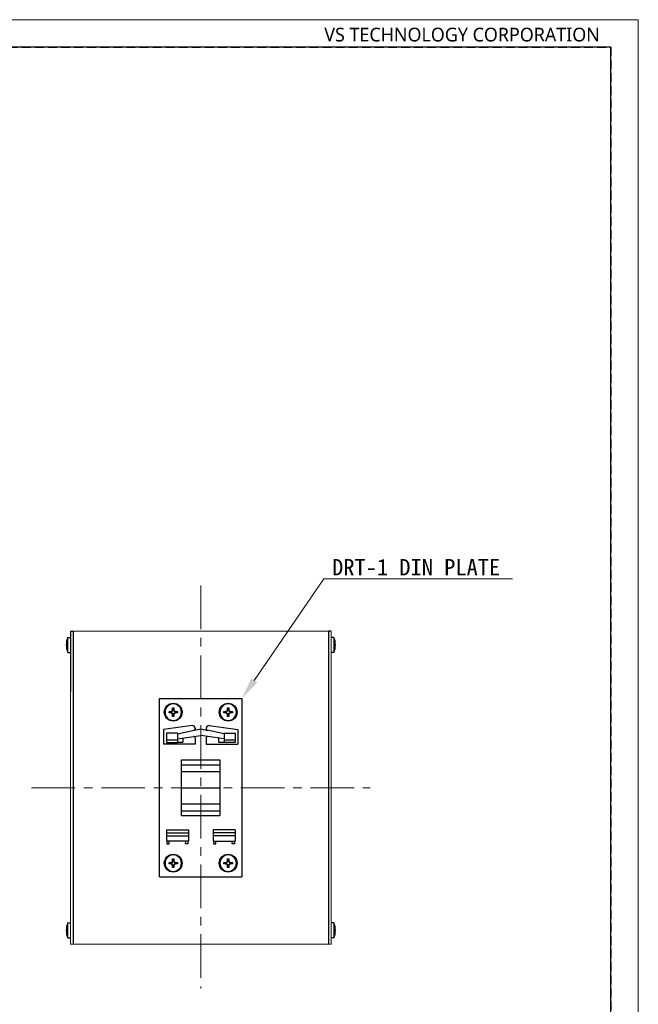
# Model space of a CAD drawing. Header units: millimetres. Extents: x 313 to 928, y 5 to 290.
# Tile 9 of 9: x 815 to 928, y 111 to 290. Entities that reach past the tile are written whole.
import ezdxf
from ezdxf import colors
from ezdxf.entities.mleader import LeaderData, LeaderLine
from ezdxf.math import Vec2, Vec3

# ---------------------------------------------------------------- set-up
doc = ezdxf.new("R2010")
doc.units = ezdxf.units.MM
doc.header["$LTSCALE"] = 0.25
doc.linetypes.add('CENTER', pattern=[50.8, 31.75, -6.35, 6.35, -6.35])
doc.linetypes.add('HIDDEN', pattern=[9.525, 6.35, -3.175])
doc.layers.add('AM_0 プロファイル（中）', color=7, linetype='Continuous')
doc.layers.add('FORM', color=7, linetype='Continuous')
for name, color, linetype, lineweight in [('CENTER', 10, 'CENTER', 15), ('DIMENSION', 6, 'Continuous', 9), ('MXB6188', 7, 'Continuous', 20), ('PANEL', 7, 'Continuous', 20), ('本体', 7, 'Continuous', 25)]:
    doc.layers.add(name, color=color, linetype=linetype, lineweight=lineweight)
doc.layers.add('EMPTY LINE', color=252, linetype='Continuous', lineweight=0, plot=False)
doc.styles.add('VS Standard', font='msgothic.ttc', dxfattribs={"height": 3})
doc.styles.add('VST_ﾒｲﾘｵ', font='meiryo.ttc', dxfattribs={"height": 2.5})

msp = doc.modelspace()

# ---------------------------------------------------------------- linework, layer by layer
for p, q in [((824.5797, 178.6198), (825.0797, 178.6198)), ((824.5797, 178.6198), (824.5797, 167.6198)), ((825.0797, 178.6198), (825.0797, 121.6171)), ((872.0797, 178.6198), (871.5797, 178.6198)), ((871.5797, 178.6198), (871.5797, 121.6171))]:
    msp.add_line(p, q)
at = {"layer": 'AM_0 プロファイル（中）'}
for p, q in [((824.0797, 177.4948), (824.5797, 177.4948)), ((824.0797, 174.7448), (824.0797, 177.4948)), ((872.5797, 177.4948), (872.0797, 177.4948)), ((872.5797, 177.4948), (872.5797, 174.7448)), ((824.0797, 174.7448), (824.5797, 174.7448)), ((872.5797, 174.7448), (872.0797, 174.7448)), ((824.0797, 125.4921), (824.5797, 125.4921)), ((824.0797, 122.7421), (824.0797, 125.4921)), ((872.5797, 125.4921), (872.0797, 125.4921)), ((872.5797, 125.4921), (872.5797, 122.7421)), ((824.0797, 122.7421), (824.5797, 122.7421)), ((872.5797, 122.7421), (872.0797, 122.7421))]:
    msp.add_line(p, q, dxfattribs=at)
for centre, start, end in [((827.7359, 176.1198), 159.390307, 200.609693), ((868.9234, 176.1198), 339.390307, 20.609693), ((827.7359, 124.1171), 159.390307, 200.609693), ((868.9234, 124.1171), 339.390307, 20.609693)]:
    msp.add_arc(centre, 3.9062, start, end, dxfattribs=at)
at = {"layer": 'CENTER'}
for p, q in [((848.3297, 186.9185), (848.3297, 113.5126)), ((817.5167, 150.1185), (879.1426, 150.1185))]:
    msp.add_line(p, q, dxfattribs=at)
at = {"layer": 'EMPTY LINE'}
for p, q in [((928, 290), (525, 290)), ((928, 5), (928, 290))]:
    msp.add_line(p, q, dxfattribs=at)
at = {"layer": 'FORM', "linetype": 'HIDDEN'}
msp.add_lwpolyline([(530, 285), (923, 285), (923, 10), (530, 10)], close=True, dxfattribs=at)
at = {"layer": 'FORM'}
msp.add_lwpolyline([(530, 285), (530, 10), (648, 10), (648, 22), (743, 22), (743, 39.5), (923, 39.5), (923, 285), (530, 285)], close=True, dxfattribs=at)
at = {"layer": 'MXB6188', "linetype": 'Continuous', "lineweight": 25, "extrusion": (-1.22465e-16, -1, 0)}
for p, q in [((842.5326, 163.9896), (842.8918, 163.9138)), ((842.8918, 163.8259), (842.5326, 163.7501)), ((842.869, 163.999), (842.8918, 163.9138)), ((842.869, 163.7407), (842.8918, 163.8259)), ((842.8918, 163.9138), (843.0298, 163.9599)), ((843.0298, 163.7798), (842.8918, 163.8259)), ((843.1479, 164.0281), (843.0298, 163.9599)), ((843.0298, 163.7798), (843.1479, 163.7116)), ((843.0628, 164.1132), (843.1479, 164.0281)), ((843.0628, 163.6265), (843.1479, 163.7116)), ((843.2162, 164.1463), (843.1479, 164.0281)), ((843.1479, 163.7116), (843.2162, 163.5934)), ((843.1771, 164.307), (843.2622, 164.2842)), ((843.1771, 163.4327), (843.2622, 163.4555)), ((843.2622, 164.2842), (843.1865, 164.6435)), ((843.1865, 163.0962), (843.2622, 163.4555)), ((843.2162, 164.1463), (843.2622, 164.2842)), ((843.2622, 163.4555), (843.2162, 163.5934)), ((843.4259, 164.6435), (843.3502, 164.2842)), ((843.4353, 164.307), (843.3502, 164.2842)), ((843.3502, 164.2842), (843.3962, 164.1463)), ((843.3962, 163.5934), (843.3502, 163.4555)), ((843.3502, 163.4555), (843.4259, 163.0962)), ((843.4353, 163.4327), (843.3502, 163.4555)), ((843.4645, 164.0281), (843.3962, 164.1463)), ((843.3962, 163.5934), (843.4645, 163.7116)), ((843.5496, 164.1132), (843.4645, 164.0281)), ((843.5826, 163.9599), (843.4645, 164.0281)), ((843.4645, 163.7116), (843.5826, 163.7798)), ((843.5496, 163.6265), (843.4645, 163.7116)), ((843.5826, 163.9599), (843.7206, 163.9138)), ((843.7206, 163.8259), (843.5826, 163.7798)), ((843.7434, 163.999), (843.7206, 163.9138)), ((843.7206, 163.9138), (844.0798, 163.9896)), ((844.0798, 163.7501), (843.7206, 163.8259)), ((843.7434, 163.7407), (843.7206, 163.8259)), ((852.5326, 163.9896), (852.8918, 163.9138)), ((852.8918, 163.8259), (852.5326, 163.7501)), ((852.869, 163.999), (852.8918, 163.9138)), ((852.869, 163.7407), (852.8918, 163.8259)), ((852.8918, 163.9138), (853.0298, 163.9599)), ((853.0298, 163.7798), (852.8918, 163.8259)), ((853.1479, 164.0281), (853.0298, 163.9599)), ((853.0298, 163.7798), (853.1479, 163.7116)), ((853.0628, 164.1132), (853.1479, 164.0281)), ((853.0628, 163.6265), (853.1479, 163.7116)), ((853.2162, 164.1463), (853.1479, 164.0281)), ((853.1479, 163.7116), (853.2162, 163.5934)), ((853.1771, 164.307), (853.2622, 164.2842)), ((853.1771, 163.4327), (853.2622, 163.4555)), ((853.2622, 164.2842), (853.1865, 164.6435)), ((853.1865, 163.0962), (853.2622, 163.4555)), ((853.2162, 164.1463), (853.2622, 164.2842)), ((853.2622, 163.4555), (853.2162, 163.5934)), ((853.4259, 164.6435), (853.3502, 164.2842)), ((853.4353, 164.307), (853.3502, 164.2842)), ((853.3502, 164.2842), (853.3962, 164.1463)), ((853.3962, 163.5934), (853.3502, 163.4555)), ((853.3502, 163.4555), (853.4259, 163.0962)), ((853.4353, 163.4327), (853.3502, 163.4555)), ((853.4645, 164.0281), (853.3962, 164.1463)), ((853.3962, 163.5934), (853.4645, 163.7116)), ((853.5496, 164.1132), (853.4645, 164.0281)), ((853.5826, 163.9599), (853.4645, 164.0281)), ((853.4645, 163.7116), (853.5826, 163.7798)), ((853.5496, 163.6265), (853.4645, 163.7116)), ((853.5826, 163.9599), (853.7206, 163.9138)), ((853.7206, 163.8259), (853.5826, 163.7798)), ((853.7434, 163.999), (853.7206, 163.9138)), ((853.7206, 163.9138), (854.0798, 163.9896)), ((854.0798, 163.7501), (853.7206, 163.8259)), ((853.7434, 163.7407), (853.7206, 163.8259)), ((842.5326, 136.4896), (842.8918, 136.4138)), ((842.8918, 136.3259), (842.5326, 136.2501)), ((842.869, 136.499), (842.8918, 136.4138)), ((842.869, 136.2407), (842.8918, 136.3259)), ((842.8918, 136.4138), (843.0298, 136.4599)), ((843.0298, 136.2798), (842.8918, 136.3259)), ((843.1479, 136.5281), (843.0298, 136.4599)), ((843.0628, 136.6132), (843.1479, 136.5281)), ((843.2162, 136.6463), (843.1479, 136.5281)), ((843.1771, 136.807), (843.2622, 136.7842)), ((843.2622, 136.7842), (843.1865, 137.1435)), ((843.2162, 136.6463), (843.2622, 136.7842)), ((843.4259, 137.1435), (843.3502, 136.7842)), ((843.4353, 136.807), (843.3502, 136.7842)), ((843.3502, 136.7842), (843.3962, 136.6463)), ((843.4645, 136.5281), (843.3962, 136.6463)), ((843.5496, 136.6132), (843.4645, 136.5281)), ((843.5826, 136.4599), (843.4645, 136.5281)), ((843.5826, 136.4599), (843.7206, 136.4138)), ((843.7206, 136.3259), (843.5826, 136.2798)), ((843.7434, 136.499), (843.7206, 136.4138)), ((843.7206, 136.4138), (844.0798, 136.4896)), ((844.0798, 136.2501), (843.7206, 136.3259)), ((843.7434, 136.2407), (843.7206, 136.3259)), ((852.5326, 136.4896), (852.8918, 136.4138)), ((852.8918, 136.3259), (852.5326, 136.2501)), ((852.869, 136.499), (852.8918, 136.4138)), ((852.869, 136.2407), (852.8918, 136.3259)), ((852.8918, 136.4138), (853.0298, 136.4599)), ((853.0298, 136.2798), (852.8918, 136.3259)), ((853.1479, 136.5281), (853.0298, 136.4599)), ((853.0628, 136.6132), (853.1479, 136.5281)), ((853.2162, 136.6463), (853.1479, 136.5281)), ((853.1771, 136.807), (853.2622, 136.7842)), ((853.2622, 136.7842), (853.1865, 137.1435)), ((853.2162, 136.6463), (853.2622, 136.7842)), ((853.4259, 137.1435), (853.3502, 136.7842)), ((853.4353, 136.807), (853.3502, 136.7842)), ((853.3502, 136.7842), (853.3962, 136.6463)), ((853.4645, 136.5281), (853.3962, 136.6463)), ((853.5496, 136.6132), (853.4645, 136.5281)), ((853.5826, 136.4599), (853.4645, 136.5281)), ((853.5826, 136.4599), (853.7206, 136.4138)), ((853.7206, 136.3259), (853.5826, 136.2798)), ((853.7434, 136.499), (853.7206, 136.4138)), ((853.7206, 136.4138), (854.0798, 136.4896)), ((854.0798, 136.2501), (853.7206, 136.3259)), ((853.7434, 136.2407), (853.7206, 136.3259)), ((843.0298, 136.2798), (843.1479, 136.2116)), ((843.0628, 136.1265), (843.1479, 136.2116)), ((843.1479, 136.2116), (843.2162, 136.0934)), ((843.1771, 135.9327), (843.2622, 135.9555)), ((843.1865, 135.5962), (843.2622, 135.9555)), ((843.2622, 135.9555), (843.2162, 136.0934)), ((843.3962, 136.0934), (843.3502, 135.9555)), ((843.3502, 135.9555), (843.4259, 135.5962)), ((843.4353, 135.9327), (843.3502, 135.9555)), ((843.3962, 136.0934), (843.4645, 136.2116)), ((843.4645, 136.2116), (843.5826, 136.2798)), ((843.5496, 136.1265), (843.4645, 136.2116)), ((853.0298, 136.2798), (853.1479, 136.2116)), ((853.0628, 136.1265), (853.1479, 136.2116)), ((853.1479, 136.2116), (853.2162, 136.0934)), ((853.1771, 135.9327), (853.2622, 135.9555)), ((853.1865, 135.5962), (853.2622, 135.9555)), ((853.2622, 135.9555), (853.2162, 136.0934)), ((853.3962, 136.0934), (853.3502, 135.9555)), ((853.3502, 135.9555), (853.4259, 135.5962)), ((853.4353, 135.9327), (853.3502, 135.9555)), ((853.3962, 136.0934), (853.4645, 136.2116)), ((853.4645, 136.2116), (853.5826, 136.2798)), ((853.5496, 136.1265), (853.4645, 136.2116))]:
    msp.add_line(p, q, dxfattribs=at)
at = {"layer": 'MXB6188', "linetype": 'Continuous', "lineweight": 25, "extrusion": (3.21625e-16, 1.83697e-16, -1)}
for centre in [(-843.3062, 163.8698), (-853.3062, 163.8698), (-843.3062, 136.3698), (-853.3062, 136.3698)]:
    msp.add_circle(centre, 1.5, dxfattribs=at)
at = {"layer": 'MXB6188', "linetype": 'Continuous', "lineweight": 25, "extrusion": (-6.12323e-17, 7.4988e-33, -1)}
for centre, major_axis, ratio, start_param, end_param in [((843.5708, 163.8698), (0, 2.3299), 0.44619781, 4.66098704, 4.76379092), ((843.3062, 163.7581), (2.3459, 0), 0.10452846, 4.37632503, 4.52493221), ((843.3062, 163.9816), (2.3459, 0), 0.10452846, 1.7582531, 1.90686028), ((843.418, 163.8698), (0, 2.3459), 0.10452846, 4.89984575, 5.04845293), ((843.418, 163.8698), (0, 2.3459), 0.10452846, 4.37632503, 4.52493221), ((843.3062, 163.6052), (2.3299, 0), 0.44619781, 4.66098704, 4.76379092), ((843.1944, 163.8698), (0, 2.3459), 0.10452846, 1.23473237, 1.38333955), ((843.1944, 163.8698), (0, 2.3459), 0.10452846, 1.7582531, 1.90686028), ((843.3062, 163.7581), (2.3459, 0), 0.10452846, 4.89984575, 5.04845293), ((843.3062, 163.9816), (2.3459, 0), 0.10452846, 1.23473237, 1.38333955), ((843.0416, 163.8698), (0, 2.3299), 0.44619781, 1.51939439, 1.62219826), ((853.5708, 163.8698), (0, 2.3299), 0.44619781, 4.66098704, 4.76379092), ((853.3062, 163.7581), (2.3459, 0), 0.10452846, 4.37632503, 4.52493221), ((853.3062, 163.9816), (2.3459, 0), 0.10452846, 1.7582531, 1.90686028), ((853.418, 163.8698), (0, 2.3459), 0.10452846, 4.89984575, 5.04845293), ((853.418, 163.8698), (0, 2.3459), 0.10452846, 4.37632503, 4.52493221), ((853.3062, 163.6052), (2.3299, 0), 0.44619781, 4.66098704, 4.76379092), ((853.1944, 163.8698), (0, 2.3459), 0.10452846, 1.23473237, 1.38333955), ((853.1944, 163.8698), (0, 2.3459), 0.10452846, 1.7582531, 1.90686028), ((853.3062, 163.7581), (2.3459, 0), 0.10452846, 4.89984575, 5.04845293), ((853.3062, 163.9816), (2.3459, 0), 0.10452846, 1.23473237, 1.38333955), ((853.0416, 163.8698), (0, 2.3299), 0.44619781, 1.51939439, 1.62219826), ((843.3062, 164.1345), (2.3299, 0), 0.44619781, 1.51939439, 1.62219826), ((853.3062, 164.1345), (2.3299, 0), 0.44619781, 1.51939439, 1.62219826), ((843.5708, 136.3698), (0, 2.3299), 0.44619781, 4.66098704, 4.76379092), ((843.3062, 136.2581), (2.3459, 0), 0.10452846, 4.37632503, 4.52493221), ((843.418, 136.3698), (0, 2.3459), 0.10452846, 4.89984575, 5.04845293), ((843.3062, 136.1052), (2.3299, 0), 0.44619781, 4.66098704, 4.76379092), ((843.1944, 136.3698), (0, 2.3459), 0.10452846, 1.23473237, 1.38333955), ((843.3062, 136.2581), (2.3459, 0), 0.10452846, 4.89984575, 5.04845293), ((843.0416, 136.3698), (0, 2.3299), 0.44619781, 1.51939439, 1.62219826), ((853.5708, 136.3698), (0, 2.3299), 0.44619781, 4.66098704, 4.76379092), ((853.3062, 136.2581), (2.3459, 0), 0.10452846, 4.37632503, 4.52493221), ((853.418, 136.3698), (0, 2.3459), 0.10452846, 4.89984575, 5.04845293), ((853.3062, 136.1052), (2.3299, 0), 0.44619781, 4.66098704, 4.76379092), ((853.1944, 136.3698), (0, 2.3459), 0.10452846, 1.23473237, 1.38333955), ((853.3062, 136.2581), (2.3459, 0), 0.10452846, 4.89984575, 5.04845293), ((853.0416, 136.3698), (0, 2.3299), 0.44619781, 1.51939439, 1.62219826), ((843.3062, 136.4816), (2.3459, 0), 0.10452846, 1.7582531, 1.90686028), ((843.418, 136.3698), (0, 2.3459), 0.10452846, 4.37632503, 4.52493221), ((843.3062, 136.6345), (2.3299, 0), 0.44619781, 1.51939439, 1.62219826), ((843.1944, 136.3698), (0, 2.3459), 0.10452846, 1.7582531, 1.90686028), ((843.3062, 136.4816), (2.3459, 0), 0.10452846, 1.23473237, 1.38333955), ((853.3062, 136.4816), (2.3459, 0), 0.10452846, 1.7582531, 1.90686028), ((853.418, 136.3698), (0, 2.3459), 0.10452846, 4.37632503, 4.52493221), ((853.3062, 136.6345), (2.3299, 0), 0.44619781, 1.51939439, 1.62219826), ((853.1944, 136.3698), (0, 2.3459), 0.10452846, 1.7582531, 1.90686028), ((853.3062, 136.4816), (2.3459, 0), 0.10452846, 1.23473237, 1.38333955)]:
    msp.add_ellipse(centre, major_axis=major_axis, ratio=ratio, start_param=start_param, end_param=end_param, dxfattribs=at)
at = {"layer": 'MXB6188', "linetype": 'Continuous', "lineweight": 25, "extrusion": (-6.12323e-17, -1.84889e-32, -1)}
for centre in [(843.2625, 163.9454), (853.2625, 163.9454), (843.2625, 136.4454), (853.2625, 136.4454)]:
    msp.add_ellipse(centre, major_axis=(2.0325, 1.1735), ratio=0.10452846, start_param=4.57817565, end_param=4.67442417, dxfattribs=at)
at = {"layer": 'MXB6188', "linetype": 'Continuous', "lineweight": 25, "extrusion": (-6.12323e-17, 3.08149e-33, -1)}
for centre, major_axis, start_param, end_param in [((843.2625, 163.7942), (-2.0325, 1.1735), 4.75035379, 4.84660231), ((843.2306, 163.8262), (-1.1735, 2.0325), 4.57817565, 4.67442417), ((853.2625, 163.7942), (-2.0325, 1.1735), 4.75035379, 4.84660231), ((853.2306, 163.8262), (-1.1735, 2.0325), 4.57817565, 4.67442417), ((843.2625, 136.2942), (-2.0325, 1.1735), 4.75035379, 4.84660231), ((843.2306, 136.3262), (-1.1735, 2.0325), 4.57817565, 4.67442417), ((853.2625, 136.2942), (-2.0325, 1.1735), 4.75035379, 4.84660231), ((853.2306, 136.3262), (-1.1735, 2.0325), 4.57817565, 4.67442417)]:
    msp.add_ellipse(centre, major_axis=major_axis, ratio=0.10452846, start_param=start_param, end_param=end_param, dxfattribs=at)
at = {"layer": 'MXB6188', "linetype": 'Continuous', "lineweight": 25, "extrusion": (-6.12323e-17, -6.16298e-33, -1)}
for centre, start_param, end_param in [((843.2306, 163.9135), 4.75035379, 4.84660231), ((843.3818, 163.8262), 1.60876114, 1.70500965), ((853.2306, 163.9135), 4.75035379, 4.84660231), ((853.3818, 163.8262), 1.60876114, 1.70500965), ((843.2306, 136.4135), 4.75035379, 4.84660231), ((853.2306, 136.4135), 4.75035379, 4.84660231), ((843.3818, 136.3262), 1.60876114, 1.70500965), ((853.3818, 136.3262), 1.60876114, 1.70500965)]:
    msp.add_ellipse(centre, major_axis=(1.1735, 2.0325), ratio=0.10452846, start_param=start_param, end_param=end_param, dxfattribs=at)
at = {"layer": 'MXB6188', "linetype": 'Continuous', "lineweight": 25, "extrusion": (-6.12323e-17, 0, -1)}
for centre in [(843.3818, 163.9135), (853.3818, 163.9135), (843.3818, 136.4135), (853.3818, 136.4135)]:
    msp.add_ellipse(centre, major_axis=(-1.1735, 2.0325), ratio=0.10452846, start_param=1.436583, end_param=1.53283151, dxfattribs=at)
at = {"layer": 'MXB6188', "linetype": 'Continuous', "lineweight": 25, "extrusion": (-6.12323e-17, -1.4483e-31, -1)}
for centre in [(843.3499, 163.9454), (853.3499, 163.9454), (843.3499, 136.4454), (853.3499, 136.4454)]:
    msp.add_ellipse(centre, major_axis=(-2.0325, 1.1735), ratio=0.10452846, start_param=1.60876114, end_param=1.70500965, dxfattribs=at)
at = {"layer": 'MXB6188', "linetype": 'Continuous', "lineweight": 25, "extrusion": (-6.12323e-17, -4.31408e-32, -1)}
for centre in [(843.3499, 163.7942), (853.3499, 163.7942), (843.3499, 136.2942), (853.3499, 136.2942)]:
    msp.add_ellipse(centre, major_axis=(2.0325, 1.1735), ratio=0.10452846, start_param=1.436583, end_param=1.53283151, dxfattribs=at)
at = {"layer": 'PANEL'}
msp.add_lwpolyline([(824.5797, 178.6198), (872.0797, 178.6198), (872.0797, 121.6171), (824.5797, 121.6171)], close=True, dxfattribs=at)
at = {"layer": '本体'}
for p, q in [((840.8062, 133.8698), (840.8062, 166.3698)), ((840.8062, 166.3698), (855.8062, 166.3698)), ((855.8062, 166.3698), (855.8062, 133.8698)), ((846.7383, 161.429), (841.5561, 160.7198)), ((849.8741, 161.429), (855.0563, 160.7198)), ((841.5561, 160.7198), (841.5561, 158.0698)), ((844.0561, 160.0698), (842.0561, 160.0698)), ((842.0561, 160.0698), (842.0562, 158.3198)), ((844.0561, 159.9397), (847.107, 160.5739)), ((844.0561, 160.0698), (844.0562, 158.3198)), ((847.107, 160.5739), (848.3062, 160.8232)), ((847.3061, 160.9336), (847.3061, 160.8187)), ((848.3062, 160.8232), (849.5763, 160.5592)), ((849.3063, 160.9336), (849.3063, 160.8187)), ((852.5563, 159.9397), (849.5054, 160.5739)), ((852.5563, 160.0698), (852.5562, 158.3198)), ((852.5563, 160.0698), (854.5563, 160.0698)), ((854.5563, 160.0698), (854.5562, 158.3198)), ((855.0563, 160.7198), (855.0563, 158.0698)), ((847.3061, 158.0698), (841.5561, 158.0698)), ((842.0562, 158.8198), (844.0562, 158.8198)), ((842.0562, 158.3198), (844.0562, 158.3198)), ((844.0562, 159.0423), (848.3062, 159.5976)), ((844.0562, 158.4209), (845.0562, 158.4209)), ((845.0562, 159.173), (845.0562, 158.4209)), ((847.3061, 159.1821), (847.3061, 158.0698)), ((852.5562, 159.0423), (848.3062, 159.5976)), ((849.3063, 159.1821), (849.3063, 158.0698)), ((849.3063, 158.0698), (855.0563, 158.0698)), ((851.5562, 159.173), (851.5562, 158.4209)), ((851.5562, 158.4209), (852.5562, 158.4209)), ((852.5562, 158.8198), (854.5562, 158.8198)), ((854.5562, 158.3198), (852.5562, 158.3198)), ((844.8062, 155.1955), (851.8062, 155.1955)), ((844.8062, 145.0442), (844.8062, 155.1955)), ((844.8062, 154.3083), (851.8062, 154.3083)), ((851.8062, 155.1955), (851.8062, 145.0442)), ((844.8062, 153.0829), (851.8062, 153.0829)), ((844.8062, 150.1198), (851.8062, 150.1198)), ((844.8062, 147.1567), (851.8062, 147.1567)), ((844.8062, 145.9314), (851.8062, 145.9314)), ((844.8062, 145.0442), (851.8062, 145.0442)), ((842.0562, 142.4198), (842.0562, 140.3698)), ((842.0562, 142.4198), (846.0562, 142.4198)), ((842.0562, 141.8698), (846.0562, 141.8698)), ((846.0562, 142.4198), (846.0562, 140.3698)), ((854.5562, 142.4198), (850.5562, 142.4198)), ((850.5562, 142.4198), (850.5562, 140.3698)), ((854.5562, 141.8698), (850.5562, 141.8698)), ((854.5562, 142.4198), (854.5562, 140.3698)), ((842.0562, 141.3698), (846.0562, 141.3698)), ((846.0562, 140.3698), (842.0562, 140.3698)), ((842.1687, 140.3698), (842.1562, 139.8698)), ((842.5562, 139.8698), (842.5437, 140.3698)), ((845.5562, 139.8698), (845.5687, 140.3698)), ((845.9437, 140.3698), (845.9562, 139.8698)), ((854.5562, 141.3698), (850.5562, 141.3698)), ((850.5562, 140.3698), (854.5562, 140.3698)), ((850.6687, 140.3698), (850.6562, 139.8698)), ((851.0562, 139.8698), (851.0437, 140.3698)), ((854.0562, 139.8698), (854.0687, 140.3698)), ((854.4437, 140.3698), (854.4562, 139.8698)), ((842.1562, 139.8698), (842.5562, 139.8698)), ((845.9562, 139.8698), (845.5562, 139.8698)), ((850.6562, 139.8698), (851.0562, 139.8698)), ((854.4562, 139.8698), (854.0562, 139.8698)), ((840.8062, 133.8698), (855.8062, 133.8698))]:
    msp.add_line(p, q, dxfattribs=at)
for centre in [(843.3062, 163.8698), (853.3062, 163.8698), (843.3062, 136.3698), (853.3062, 136.3698)]:
    msp.add_circle(centre, 1.625, dxfattribs=at)
for centre, radius, start, end in [((846.8061, 160.9336), 0.5, 0, 97.791936), ((849.8063, 160.9336), 0.5, 82.208065, 180.000001), ((847.0561, 160.8187), 0.25, 281.743367, 0), ((849.5563, 160.8187), 0.25, 180.000001, 258.256634), ((847.0561, 159.1821), 0.25, 0, 97.44291), ((849.5563, 159.1821), 0.25, 82.557091, 180.000001)]:
    msp.add_arc(centre, radius, start, end, dxfattribs=at)

# ---------------------------------------------------------------- texts
at = {"layer": 'FORM', "insert": (921, 286), "char_height": 2.5, "attachment_point": 9, "style": 'VST_ﾒｲﾘｵ'}
msp.add_mtext('{\\fMeiryo|b0|i0|c128|p50;VS TECHNOLOGY CORPORATION}', dxfattribs=at)

# ---------------------------------------------------------------- leaders
at = {"layer": 'DIMENSION'}
ml = msp.add_multileader_mtext('Standard', dxfattribs=at)
ml.set_content('DRT-1 DIN PLATE', color=256, style='VS Standard')
ml.set_leader_properties(color=256, linetype='ByLayer', lineweight=-1)
ml.build(insert=Vec2(0, 0))
ml.multileader.update_dxf_attribs({"has_dogleg": 0, "text_left_attachment_type": 6, "text_right_attachment_type": 6, "dogleg_length": 0.36})
ctx = ml.context
ctx.base_point, ctx.char_height, ctx.landing_gap_size, ctx.plane_origin = Vec3(870.738, 188.1684), 3, 1.5, Vec3(913.3103, 181.3179)
ctx.left_attachment, ctx.right_attachment = 6, 6
notes = []
notes.append((ctx, [(0, (1, 1, 0), (870.378, 188.1684), (1, 0), 0.36, [(0, [(855.8062, 166.3698)], 0, [])])]))
ctx.mtext.insert, ctx.mtext.flow_direction = Vec3(872.238, 191.7684), 5
for ctx, leaders in notes:
    for number, flags, end, landing, length, lines in leaders:
        leader = LeaderData()
        leader.index, (leader.has_last_leader_line, leader.has_dogleg_vector, leader.attachment_direction) = number, flags
        leader.last_leader_point, leader.dogleg_vector, leader.dogleg_length = Vec3(end), Vec3(landing), length
        for number, points, colour, breaks in lines:
            line = LeaderLine()
            line.index, line.vertices, line.color, line.breaks = number, Vec3.list(points), colors.encode_raw_color(colour), breaks
            leader.lines.append(line)
        ctx.leaders.append(leader)

doc.saveas('drawing.dxf')
